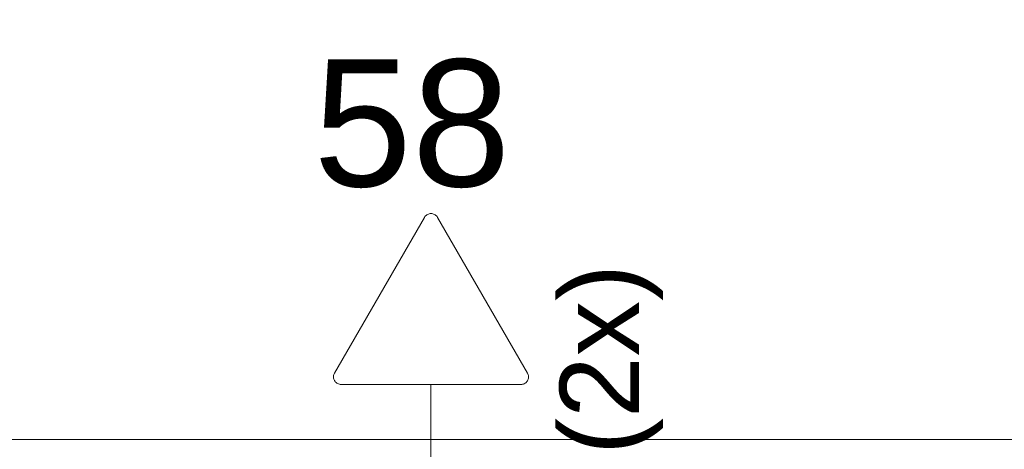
# Model space of a CAD drawing. Extents: x 5066 to 9756, y -2696 to -1109.
# Tile 196 of 248: x 9415.681 to 9417.233, y -2573.413 to -2572.736. Entities that reach past the tile are written whole.
import ezdxf

# ---------------------------------------------------------------- set-up
doc = ezdxf.new("R2010")
doc.units = 0
doc.header["$MEASUREMENT"] = 0
doc.linetypes.add('NULL', pattern=[0])
doc.layers.add('EL-Tomadas', color=150, linetype='CONTINUOUS', lineweight=20)
doc.layers.add('IFC-Parte de elemento de construção-Contorno', color=253, linetype='CONTINUOUS', lineweight=5)
doc.layers.add('textos', color=2, linetype='CONTINUOUS')
doc.styles.add('Arial', font='arial.ttf')

msp = doc.modelspace()

# ---------------------------------------------------------------- linework, layer by layer
at = {"layer": 'EL-Tomadas'}
for p, q in [((9416.1771, -2573.2925), (9416.3186, -2573.0473)), ((9416.3394, -2573.0473), (9416.4811, -2573.2927)), ((9416.4707, -2573.3107), (9416.1875, -2573.3105)), ((9416.329, -2573.3105), (9416.329, -2573.4311))]:
    msp.add_line(p, q, dxfattribs=at)
for points in [[(9416.3394, -2573.0473), (9416.3387, -2573.0461), (9416.3378, -2573.045), (9416.3368, -2573.0441), (9416.3356, -2573.0432), (9416.3344, -2573.0426), (9416.3331, -2573.042), (9416.3318, -2573.0416), (9416.3304, -2573.0414), (9416.329, -2573.0413), (9416.3276, -2573.0414), (9416.3263, -2573.0416), (9416.3249, -2573.042), (9416.3237, -2573.0426), (9416.3224, -2573.0432), (9416.3213, -2573.0441), (9416.3203, -2573.045), (9416.3194, -2573.0461), (9416.3186, -2573.0473)], [(9416.1771, -2573.2925), (9416.1764, -2573.2938), (9416.176, -2573.2951), (9416.1756, -2573.2964), (9416.1755, -2573.2978), (9416.1755, -2573.2992), (9416.1756, -2573.3006), (9416.176, -2573.302), (9416.1764, -2573.3033), (9416.1771, -2573.3045), (9416.1778, -2573.3057), (9416.1787, -2573.3068), (9416.1797, -2573.3077), (9416.1809, -2573.3086), (9416.1821, -2573.3092), (9416.1833, -2573.3098), (9416.1847, -2573.3102), (9416.1861, -2573.3104), (9416.1875, -2573.3105)], [(9416.4707, -2573.3107), (9416.4721, -2573.3106), (9416.4735, -2573.3103), (9416.4748, -2573.3099), (9416.4761, -2573.3094), (9416.4773, -2573.3087), (9416.4784, -2573.3079), (9416.4794, -2573.3069), (9416.4803, -2573.3058), (9416.4811, -2573.3047), (9416.4817, -2573.3034), (9416.4822, -2573.3021), (9416.4825, -2573.3007), (9416.4827, -2573.2994), (9416.4827, -2573.298), (9416.4825, -2573.2966), (9416.4822, -2573.2952), (9416.4817, -2573.2939), (9416.4811, -2573.2927)]]:
    msp.add_lwpolyline(points, dxfattribs=at)
at = {"layer": 'IFC-Parte de elemento de construção-Contorno', "color": 8, "lineweight": 5}
msp.add_line((9412.1484, -2573.3972), (9418.283, -2573.3972), dxfattribs=at)

# ---------------------------------------------------------------- texts
at = {"layer": 'EL-Tomadas', "linetype": 'NULL', "insert": (9416.6945, -2573.4215), "char_height": 0.125, "width": 0.61998, "attachment_point": 7, "rotation": 90.0002, "line_spacing_factor": 0.6, "style": 'Arial'}
msp.add_mtext('(2x)', dxfattribs=at)
at = {"layer": 'textos', "linetype": 'NULL', "insert": (9416.299, -2573.0013), "char_height": 0.2, "width": 0.622891, "attachment_point": 8, "line_spacing_factor": 0.6, "style": 'Arial'}
msp.add_mtext('58', dxfattribs=at)

doc.saveas('drawing.dxf')
